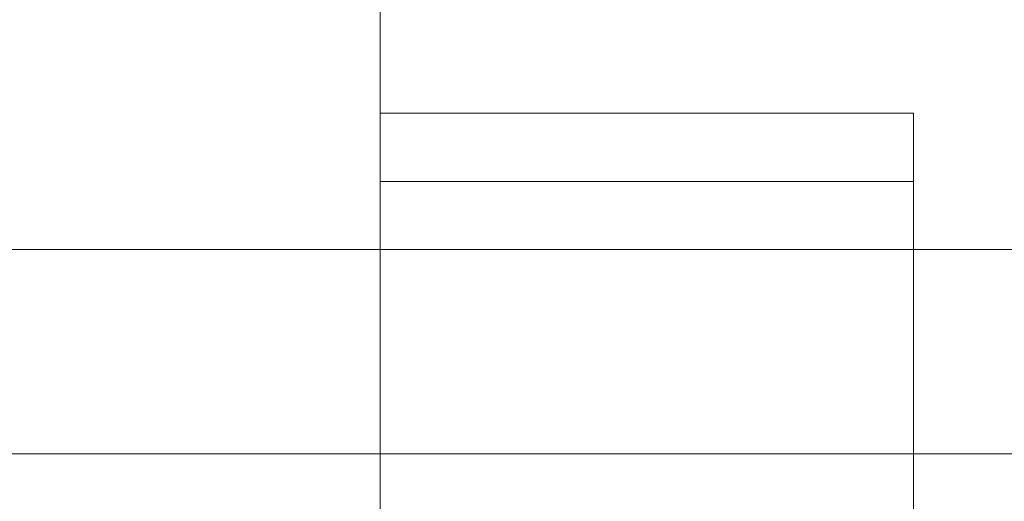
# Model space of a CAD drawing. Header units: millimetres. Extents: x 0 to 10560344, y -63228 to 177747.
# Tile 72 of 126: x 106974.87 to 106983.54, y -41301.27 to -41297.03. Entities that reach past the tile are written whole.
import ezdxf

# ---------------------------------------------------------------- set-up
doc = ezdxf.new("R2010")
doc.units = ezdxf.units.MM
doc.layers.add('008', color=8, linetype='Continuous', lineweight=9)
doc.layers.add('013', color=220, linetype='Continuous', lineweight=13)

msp = doc.modelspace()

# ---------------------------------------------------------------- linework, layer by layer
at = {"layer": '008', "linetype": 'Continuous'}
for p, q in [((106978.0402, -41308.151), (106978.0402, -41287.551)), ((106982.7402, -41297.851), (106978.0402, -41297.851)), ((106982.7402, -41303.851), (106982.7402, -41297.851)), ((106982.7402, -41298.451), (106978.0402, -41298.451))]:
    msp.add_line(p, q, dxfattribs=at)
at = {"layer": '013', "linetype": 'Continuous'}
for points in [[(106973.2402, -41299.051), (107003.0205, -41299.051, 0.267963)], [(107009.7402, -41300.851), (106974.7402, -41300.851, 0.414062)]]:
    msp.add_lwpolyline(points, format="xyb", dxfattribs=at)

doc.saveas('drawing.dxf')
